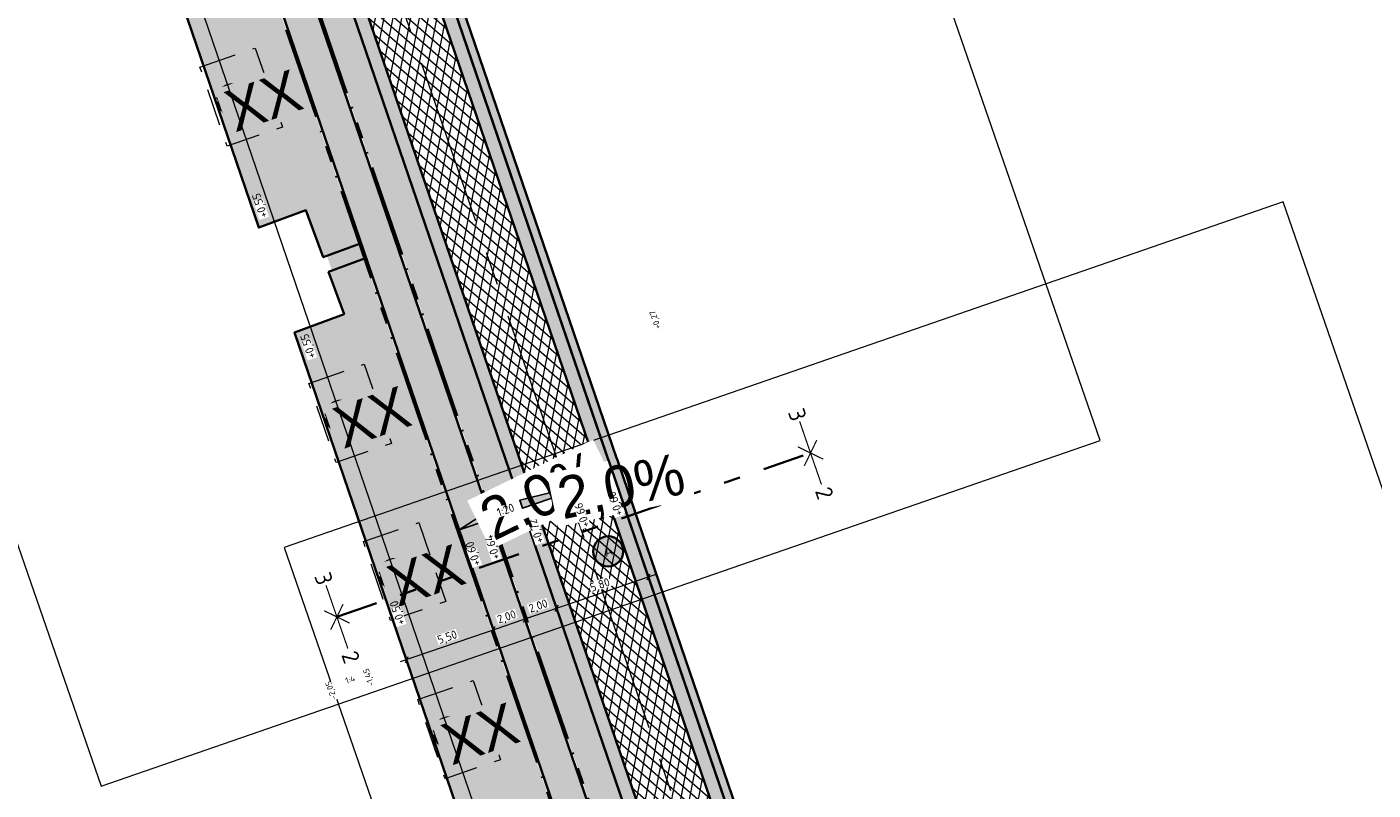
# Model space of a CAD drawing. Header units: metres. Extents: x 264779 to 275389, y 575281 to 580396.
# Tile 89 of 174: x 265526 to 265607, y 576864 to 576909. Entities that reach past the tile are written whole.
import ezdxf
from ezdxf.enums import TextEntityAlignment as Align

# ---------------------------------------------------------------- set-up
doc = ezdxf.new("R2018")
doc.units = ezdxf.units.M
for name, pattern in [('AL-TEKENBLADGRENS', [11.5, 2.5, -1.5, 1, -1.5, 1, -1.5, 2.5]), ('AM-AS', [16, 10, -2, 2, -2]), ('B-WE-VH-KANTOPSLUITING_OPSLUITBAND_[AFMETINGEN1]-G', [10, 5.5, -0.875, 0, -0.875, 1, -0.875, 0, -0.875]), ('HIDDEN', [9.525, 6.35, -3.175])]:
    doc.linetypes.add(name, pattern=pattern)
for name, color, linetype, lineweight, true_color in [('B-WE-KL-TRACE-A', 9, 'Continuous', 13, 0x808080), ('N-GV-GR-BOOM-S', 7, 'Continuous', 35, 0x00a500), ('N-GV-GR-GRAS_BERMKRUIDENMENGSEL-A', 7, 'Continuous', 18, 0x00a500), ('N-OI-RI-BELUCHTINGSDRAINAGE_PVC_160-G', 3, 'B-WE-RI-DRAINAGE_PVC_160-G', 35, 0x00ff00), ('N-WE-VH-VERHARDING_STRAATBAKSTEEN_WAALFORMAAT_HALF_PAARS-BRUIN-A', 7, 'Continuous', 18, 0x66332b)]:
    doc.layers.add(name, color=color, linetype=linetype, lineweight=lineweight, true_color=true_color)
for name, color, linetype, lineweight in [('B-XX-AL-HOOGTELABEL-T18', 252, 'Continuous', 18), ('B-XX-AL-HOOGTELABEL-T25', 252, 'Continuous', 9), ('N-WA-RI-DETAIL1-G', 1, 'HIDDEN', 18), ('N-WE-AM-AS-G', 10, 'AM-AS', 18), ('N-WE-GW-BERM-G', 90, 'Continuous', 35), ('N-WE-GW-TALUD_KRUIN-G', 3, 'Continuous', 35), ('N-WE-VH-KANTOPSLUITING_OPSLUITBAND_100x200-G', 60, 'B-WE-VH-KANTOPSLUITING_OPSLUITBAND_[AFMETINGEN1]-G', 35), ('N-WE-VH-VERHARDING_ASFALT-A', 40, 'Continuous', 18), ('N-WE-VH-VERHARDING_ASFALT-G', 40, 'Continuous', 35), ('N-WE-VH-VERHARDING_ASFALT_SLIJTLAAG-A', 40, 'Continuous', 18), ('N-WE-VH-VERHARDING_STRAATBAKSTEEN_WAALFORMAAT_HALF-G', 40, 'Continuous', 35), ('N-XX-AL-HOOGTELABEL-T25-M', 7, 'Continuous', 25), ('N-XX-AL-VERWIJZING-S', 7, 'Continuous', 25), ('X-XX-AL-AANPIJLING-T25', 7, 'Continuous', 25), ('X-XX-AL-SITUATIEGRENS-G', 7, 'AL-TEKENBLADGRENS', 35), ('X-XX-AL-SITUATIEGRENS_BLAD_1-S', 7, 'Continuous', 35), ('X-XX-AL-SITUATIEGRENS_BLAD_2-S', 7, 'Continuous', 35), ('X-XX-AL-VERKANTING_ÉÉN_OOR-S', 7, 'Continuous', 25)]:
    doc.layers.add(name, color=color, linetype=linetype, lineweight=lineweight)
doc.layers.add('X-XX-AL-HULPLAAG-G', color=6, linetype='Continuous', lineweight=18, plot=False)
doc.styles.add('NLCS-ISO', font='NLCS-ISO.ttf')
doc.styles.add('NLCS-ISO-ANNOTATIVE-T25', font='NLCS-ISO.ttf', dxfattribs={"height": 2.5})
doc.styles.add('NLCS-ISO-ANNOTATIVE-T50', font='NLCS-ISO.ttf', dxfattribs={"height": 5})
doc.styles.add('NLCS-ISO-M1000-T25', font='NLCS-ISO.ttf', dxfattribs={"height": 2.5})
doc.styles.get("Standard").update_dxf_attribs({"font": 'arial.ttf'})
doc.linetypes.add('B-WE-RI-DRAINAGE_PVC_160-G', pattern='A,10.25,-3,[160,NLCS.shx,S=0.25,R=0,X=0,Y=0],-3.5,["o",Standard,S=1,R=0,X=-0.35,Y=-0.35],-3.25', length=20)
doc.dimstyles.new('NLCS-ANNOTATIVE-T25-SCHRAP', dxfattribs={"dimtxt": 2.5, "dimasz": 1.4, "dimexe": 2, "dimexo": 2, "dimgap": 0.7, "dimtad": 1, "dimzin": 0, "dimtxsty": 'NLCS-ISO-ANNOTATIVE-T25', "dimblk": 'OBLIQUE', "dimcen": 2.5, "dimdle": 2, "dimclrd": 256, "dimclre": 256, "dimclrt": 256, "dimadec": 1, "dimazin": 0, "dimtfac": 1, "dimtofl": 0, "dimtmove": 1, "dimatfit": 0, "dimldrblk": 'OBLIQUE', "dimfxl": 2, "dimfxlon": 1, "dimtfillclr": 256, "dimtolj": 1, "dimtzin": 0, "dimlwd": 18, "dimlwe": 18, "dimarcsym": 0})
pattern_1 = [(109.0885258, (229379.4453, 679350.7839), (-1.011904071, 0.491604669), [0.2109375, -1.380052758]), (64.0885258, (229379.4453, 679350.7839), (-1.011904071, 0.491604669), [0.2109375, -0.9140625]), (154.0885258, (229379.4453, 679350.7839), (-0.491604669, -1.011904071), [0.2109375, -0.9140625])]
pattern_2 = [(63.89148067, (53431.0888, 115509.4455), (-1.01020742, 0.4950817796), []), (63.89148067, (53431.1034, 115509.4029), (-0.50510371, 0.2475408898), [-0.16875, 0.225, -0.16875]), (63.89148067, (53431.118, 115509.3603), (-1.01020742, 0.4950817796), []), (153.89148067, (53431.0888, 115509.4455), (-0.4950817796, -1.01020742), []), (153.89148067, (53431.1034, 115509.4029), (-0.2475408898, -0.50510371), [-0.16875, 0.225, -0.16875]), (153.89148067, (53431.118, 115509.3603), (-0.4950817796, -1.01020742), [])]

# ---------------------------------------------------------------- blocks, each defined once
blk = doc.blocks.new('SAL-TEKENBLADGRENS-SO')
at = {"linetype": 'Continuous'}
blk.add_line((0, 0), (0, 0), dxfattribs=at)
blk.add_line((0, 0), (0, 0), dxfattribs=at)
blk.add_line((0, 0), (0, 0), dxfattribs=at)
at = {"linetype": 'Continuous', "const_width": 0.35, "flags": 128}
for points in [[(3, -3), (0, 0), (-3, -3)], [(0, 0), (-0.01, -10)]]:
    blk.add_lwpolyline(points, dxfattribs=at)
blk = doc.blocks.new('_Oblique')
at = {"color": 0, "linetype": 'ByBlock', "lineweight": -2}
blk.add_line((-0.5, -0.5), (0.5, 0.5), dxfattribs=at)
blk = doc.blocks.new('*D287')
at = {"layer": 'Defpoints', "color": 0, "transparency": 16777216}
for p in [(265556.908, 576878.304), (265555.024, 576877.631)]:
    blk.add_point(p, dxfattribs=at)
at = {"layer": 'X-XX-AL-AANPIJLING-T25', "lineweight": 18, "transparency": 16777216}
for p, q in [((265558.019, 576875.058), (265558.278, 576874.301)), ((265558.527, 576874.809), (265555.877, 576873.902)), ((265556.126, 576874.41), (265556.385, 576873.653))]:
    blk.add_line(p, q, dxfattribs=at)
at = {"layer": 'X-XX-AL-AANPIJLING-T25', "lineweight": 18, "transparency": 16777216, "xscale": 0.28, "yscale": 0.28, "zscale": 0.28}
for p, rotation in [((265558.148, 576874.679), 18.89148066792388), ((265556.256, 576874.032), 198.8914806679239)]:
    blk.add_blockref('_Oblique', p, dxfattribs=dict(at, rotation=rotation))
at = {"layer": 'X-XX-AL-AANPIJLING-T25', "transparency": 16777216, "insert": (265557.059, 576874.772), "char_height": 0.5, "attachment_point": 5, "rotation": 18.89148, "style": 'NLCS-ISO-ANNOTATIVE-T25', "bg_fill": 3, "box_fill_scale": 1.1, "bg_fill_color": 256, "bg_fill_true_color": 13158600, "bg_fill_transparency": 0}
blk.add_mtext('\\A1;2,00', dxfattribs=at)
at = {"layer": 'Defpoints', "color": 0, "transparency": 16777216}
blk.add_point((265556.256, 576874.032), dxfattribs=at)
blk = doc.blocks.new('*D288')
at = {"layer": 'Defpoints', "color": 0, "transparency": 16777216}
for p in [(265555.024, 576877.631), (265553.134, 576876.977)]:
    blk.add_point(p, dxfattribs=at)
at = {"layer": 'X-XX-AL-AANPIJLING-T25', "lineweight": 18, "transparency": 16777216}
for p, q in [((265556.634, 576874.161), (265553.985, 576873.255)), ((265556.126, 576874.41), (265556.385, 576873.653)), ((265554.234, 576873.763), (265554.493, 576873.006))]:
    blk.add_line(p, q, dxfattribs=at)
at = {"layer": 'X-XX-AL-AANPIJLING-T25', "lineweight": 18, "transparency": 16777216, "xscale": 0.28, "yscale": 0.28, "zscale": 0.28}
for p, rotation in [((265556.256, 576874.032), 18.89148066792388), ((265554.364, 576873.384), 198.8914806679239)]:
    blk.add_blockref('_Oblique', p, dxfattribs=dict(at, rotation=rotation))
at = {"layer": 'X-XX-AL-AANPIJLING-T25', "transparency": 16777216, "insert": (265555.167, 576874.124), "char_height": 0.5, "attachment_point": 5, "rotation": 18.89148, "style": 'NLCS-ISO-ANNOTATIVE-T25', "bg_fill": 3, "box_fill_scale": 1.1, "bg_fill_color": 256, "bg_fill_true_color": 13158600, "bg_fill_transparency": 0}
blk.add_mtext('\\A1;2,00', dxfattribs=at)
at = {"layer": 'Defpoints', "color": 0, "transparency": 16777216}
blk.add_point((265554.364, 576873.384), dxfattribs=at)
blk = doc.blocks.new('*D297')
at = {"layer": 'Defpoints', "color": 0, "transparency": 16777216}
for p in [(265562.395, 576880.182), (265556.908, 576878.304), (265558.148, 576874.679)]:
    blk.add_point(p, dxfattribs=at)
at = {"layer": 'X-XX-AL-AANPIJLING-T25', "lineweight": 18, "transparency": 16777216}
for p, q in [((265564.014, 576876.687), (265557.77, 576874.55)), ((265563.506, 576876.936), (265563.765, 576876.179)), ((265558.019, 576875.058), (265558.278, 576874.301))]:
    blk.add_line(p, q, dxfattribs=at)
at = {"layer": 'X-XX-AL-AANPIJLING-T25', "lineweight": 18, "transparency": 16777216, "xscale": 0.28, "yscale": 0.28, "zscale": 0.28}
for p, rotation in [((265563.636, 576876.557), 18.89148066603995), ((265558.148, 576874.679), 198.8914806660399)]:
    blk.add_blockref('_Oblique', p, dxfattribs=dict(at, rotation=rotation))
at = {"layer": 'X-XX-AL-AANPIJLING-T25', "transparency": 16777216, "insert": (265560.749, 576876.035), "char_height": 0.5, "attachment_point": 5, "rotation": 18.89148, "style": 'NLCS-ISO-ANNOTATIVE-T25', "bg_fill": 3, "box_fill_scale": 1.1, "bg_fill_color": 256, "bg_fill_true_color": 13158600, "bg_fill_transparency": 0}
blk.add_mtext('\\A1;5,80', dxfattribs=at)
blk = doc.blocks.new('*D307')
at = {"layer": 'Defpoints', "color": 0, "transparency": 16777216}
for p in [(265554.364, 576873.384), (265549.166, 576871.602), (265549.166, 576871.602)]:
    blk.add_point(p, dxfattribs=at)
at = {"layer": 'X-XX-AL-AANPIJLING-T25', "lineweight": 18, "transparency": 16777216}
for p, q in [((265554.742, 576873.514), (265548.787, 576871.472)), ((265554.364, 576873.384), (265554.493, 576873.006)), ((265549.166, 576871.602), (265549.295, 576871.224))]:
    blk.add_line(p, q, dxfattribs=at)
at = {"layer": 'X-XX-AL-AANPIJLING-T25', "lineweight": 18, "transparency": 16777216, "xscale": 0.28, "yscale": 0.28, "zscale": 0.28}
for p, rotation in [((265554.364, 576873.384), 18.92716088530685), ((265549.166, 576871.602), 198.9271608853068)]:
    blk.add_blockref('_Oblique', p, dxfattribs=dict(at, rotation=rotation))
at = {"layer": 'X-XX-AL-AANPIJLING-T25', "transparency": 16777216, "insert": (265551.622, 576872.909), "char_height": 0.5, "attachment_point": 5, "rotation": 18.92716, "style": 'NLCS-ISO-ANNOTATIVE-T25', "bg_fill": 3, "box_fill_scale": 1.1, "bg_fill_color": 256, "bg_fill_true_color": 13158600, "bg_fill_transparency": 0}
blk.add_mtext('\\A1;5,50', dxfattribs=at)
blk = doc.blocks.new('*U243')
h = blk.add_hatch(color=256)
h.dxf.hatch_style = 1
h.paths.add_polyline_path([(27.46, 9.33), (0, 0), (-0.8, 2.37)])
at = {"flags": 128}
blk.add_lwpolyline([(27.46, 9.33), (0, 0), (-0.8, 2.37), (27.46, 9.33)], dxfattribs=at)
at = {"lineweight": 30, "flags": 10}
blk.add_attdef('HELLING', text='', height=2.5, rotation=11.764, dxfattribs=at).set_placement((9.55, 8.84), align=Align.TOP_LEFT)
blk = doc.blocks.new('*U244')
h = blk.add_hatch(color=256)
h.dxf.hatch_style = 1
h.paths.add_polyline_path([(-9.47, -3.22), (0, 0), (-0.8, 2.37)])
at = {"flags": 128}
blk.add_lwpolyline([(-9.47, -3.22), (0, 0), (-0.8, 2.37), (-9.47, -3.22)], dxfattribs=at)
at = {"lineweight": 30, "flags": 35}
blk.add_attdef('HELLING', text='', height=2.5, rotation=25.764, dxfattribs=at).set_placement((-4.54, 4.61), align=Align.TOP_RIGHT)
blk = doc.blocks.new('BOOM')
blk.add_lwpolyline([(0.4, 4.34), (0.41, 4.35), (0.41, 4.36), (0.42, 4.37), (0.43, 4.38), (0.44, 4.38), (0.44, 4.39), (0.45, 4.4), (0.46, 4.41), (0.46, 4.42), (0.47, 4.43), (0.47, 4.44), (0.48, 4.46), (0.48, 4.48), (0.47, 4.5), (0.47, 4.53), (0.44, 4.64, -0.52938), (0.49, 4.7, -0.087139), (2.05, 4.26, -0.372341), (2.11, 4.12), (2.17, 3.8), (2.01, 3.64), (1.84, 3.67), (1.63, 3.52), (1.71, 3.32), (1.92, 3.25), (2.5, 3.38), (2.64, 3.31), (2.63, 3.18), (2.5, 3.1), (2.38, 2.71), (2.53, 2.46), (2.92, 3.09, -0.504641), (3.14, 2.89, 0.331948), (3.27, 2.69, 0.282008), (3.68, 2.77), (3.65, 2.75, -0.512156), (3.84, 2.75, -0.16076), (4.7, -0.05), (4.59, -0.16), (4.59, -0.27), (4.48, -0.29), (4.5, -0.4), (4.33, -0.35), (4.28, -0.48), (4.48, -0.61), (4.55, -0.66), (4.66, -0.55, -0.106371), (4, -2.41), (3.42, -2.03), (3.31, -2.1), (3.24, -1.79), (3.03, -1.54), (2.79, -1.55), (2.79, -1.83), (2.61, -2.47), (2.64, -2.59), (2.77, -2.61), (3.62, -2.93, -0.236298), (-0.21, -4.62, 0.159625), (-0.32, -4.4, 0.350802), (-0.29, -4.17, -0.504641), (-0.55, -4.05), (-0.49, -3.84), (-0.6, -3.65), (-0.74, -3.67), (-0.76, -3.82), (-0.87, -3.88), (-1, -3.79), (-1.11, -3.2), (-1.19, -3.12), (-1.4, -3.13), (-1.46, -3.38), (-1.55, -3.41), (-1.63, -3.62), (-1.85, -3.5, 0.733583), (-1.77, -3.66, -0.861625), (-1.72, -3.81, 0.279978), (-1.88, -4.05), (-1.88, -4.06, -0.827056), (-2.04, -4.23, -0.116774), (-3.83, -2.36), (-3.79, -2.35), (-3.76, -2.34), (-3.74, -2.33), (-3.72, -2.32), (-3.71, -2.31), (-3.7, -2.3), (-3.69, -2.29), (-3.47, -2.01), (-3.47, -2), (-3.47, -1.99), (-3.46, -1.99), (-3.46, -1.98), (-3.46, -1.97), (-3.45, -1.96), (-3.45, -1.95), (-3.44, -1.94), (-3.44, -1.92), (-3.43, -1.91), (-3.42, -1.9), (-3.42, -1.88), (-3.41, -1.87), (-3.4, -1.85), (-3.39, -1.84), (-3.39, -1.82), (-3.38, -1.81), (-3.38, -1.79), (-3.38, -1.78), (-3.38, -1.77), (-3.38, -1.76), (-3.38, -1.75), (-3.38, -1.74), (-3.39, -1.73), (-3.4, -1.73), (-3.4, -1.72), (-3.41, -1.72), (-3.42, -1.72), (-3.43, -1.72), (-3.44, -1.72), (-3.45, -1.72), (-3.46, -1.71), (-3.47, -1.71), (-3.48, -1.71), (-3.49, -1.7), (-3.5, -1.69), (-3.52, -1.68), (-3.53, -1.67), (-3.54, -1.67), (-3.55, -1.66), (-3.56, -1.65), (-3.58, -1.64), (-3.59, -1.62), (-3.6, -1.61), (-3.83, -1.87), (-3.84, -1.86), (-3.85, -1.84), (-3.86, -1.83), (-3.87, -1.81), (-3.88, -1.8), (-3.89, -1.79), (-3.91, -1.78), (-3.94, -1.77), (-3.98, -1.78), (-4.04, -1.79), (-4.11, -1.81, -0.040997), (-4.42, -0.95), (-4.26, -0.97), (-4.11, -1.07), (-4.04, -1), (-3.95, -0.85), (-4.03, -0.72), (-3.99, -0.52), (-4.17, -0.51), (-4.29, -0.39), (-4.51, -0.53, -0.05814), (-4.6, 0.76), (-4.47, 0.74), (-3.96, 0.34), (-3.74, 0.41), (-2.88, 0.64), (-2.81, 0.92), (-3.14, 1.05), (-3.19, 1.16), (-3.8, 1.46), (-3.81, 1.63), (-4.02, 1.8), (-4.1, 1.97), (-3.96, 2.19), (-3.65, 2.24), (-3.36, 2.43), (-3.36, 2.62), (-3.54, 2.83), (-3.49, 2.92), (-3.56, 3.05, -0.13428), (-1.53, 4.46, -0.541727), (-1.47, 4.41), (-1.48, 4.28), (-1.48, 4.21), (-1.47, 4.16), (-1.46, 4.12), (-1.44, 4.09), (-1.42, 4.07), (-1.39, 4.05), (-1.37, 4.03), (-1.35, 4.02), (-1.33, 4), (-1.32, 3.99), (-1.3, 3.97), (-1.29, 3.96), (-1.27, 3.95), (-1.26, 3.94), (-1.24, 3.94), (-1.23, 3.94), (-1.21, 3.94), (-1.19, 3.95), (-1.17, 3.96), (-1.15, 3.97), (-1.14, 3.98), (-1.12, 3.99), (-1.1, 4), (-1.08, 4), (-1.06, 4.01), (-1.04, 4.01), (-1.02, 4.01), (-1, 4.02), (-0.98, 4.02), (-0.97, 4.02), (-0.95, 4.03), (-0.94, 4.04), (-0.92, 4.05), (-0.91, 4.06), (-0.9, 4.08), (-0.89, 3.99), (-0.87, 3.96), (-0.77, 3.8), (-0.56, 3.68), (-0.85, 4.16), (-0.85, 4.17), (-0.85, 4.18), (-0.84, 4.2), (-0.84, 4.21), (-0.85, 4.23), (-0.85, 4.24), (-0.86, 4.25), (-0.88, 4.27), (-0.9, 4.28), (-0.92, 4.3), (-0.94, 4.32), (-0.97, 4.35), (-1, 4.38), (-1.03, 4.42), (-1.11, 4.52, -0.543104), (-1.08, 4.59, -0.046766), (-0.22, 4.72, -0.385168), (-0.17, 4.68), (-0.14, 4.5), (-0.13, 4.45), (-0.11, 4.41), (-0.1, 4.38), (-0.08, 4.37), (-0.06, 4.36), (-0.04, 4.36), (-0.03, 4.36), (-0.01, 4.36), (0.01, 4.35), (0.02, 4.35), (0.04, 4.34), (0.06, 4.34), (0.07, 4.33), (0.09, 4.32), (0.1, 4.32), (0.11, 4.31), (0.13, 4.3), (0.14, 4.3), (0.15, 4.29), (0.17, 4.28), (0.18, 4.28), (0.19, 4.27), (0.19, 4.26), (0.2, 4.25), (0.21, 4.24), (0.21, 4.23), (0.22, 4.23), (0.22, 4.22), (0.23, 4.21), (0.23, 4.21), (0.24, 4.2), (0.25, 4.2), (0.26, 4.2), (0.27, 4.21), (0.28, 4.21), (0.29, 4.22), (0.3, 4.22), (0.31, 4.23), (0.32, 4.24), (0.33, 4.26), (0.34, 4.27), (0.35, 4.28), (0.36, 4.3), (0.37, 4.31), (0.38, 4.32), (0.39, 4.33)], format="xyb", close=True)
blk.add_circle((0, 0), 0.138)
at = {"lineweight": 30, "flags": 104}
blk.add_attdef('01', text='', height=1.8, dxfattribs=at).set_placement((-2.45, 3.09), align=Align.TOP_LEFT)
blk = doc.blocks.new('SAL-VERWIJZING_VERHARDINGAANDUIDING-SO')
at = {"true_color": 0xffffff}
h = blk.add_hatch(color=7, dxfattribs=at)
edge = h.paths.add_edge_path()
edge.add_arc((0, 0), 4, 0, 360)
at = {"linetype": 'Continuous', "lineweight": 35}
blk.add_circle((0, 0), 4, dxfattribs=at)
at = {"color": 250, "lineweight": 25, "style": 'NLCS-ISO'}
blk.add_attdef('NR', text='', height=2.5, dxfattribs=at).set_placement((0, 0), align=Align.MIDDLE_CENTER)

msp = doc.modelspace()

# ---------------------------------------------------------------- hatches: boundary and pattern name
at = {"layer": 'B-WE-KL-TRACE-A'}
h = msp.add_hatch(dxfattribs=at)
h.set_pattern_fill('DOTS', color=256, scale=0.5)
h.set_pattern_definition([(0, (265713.50372, 576754.34745), (0.079375, 0.15875), [0, -0.15875])])
h.paths.add_polyline_path([(265257.497, 576901.576), (265280.092, 576836.285), (265298.31, 576783.268), (265291.791, 576781.392), (265239.384, 576934.357), (265222.655, 576983.209), (265230.7, 576979.939), (265245.297, 576937.421), (265245.427, 576937.04)])
h.paths.add_polyline_path([(265223.141, 576984.793), (265219.917, 576993.606), (265211.971, 577028.584), (265210.547, 577042.097), (265222.786, 577002.989), (265229.989, 576982.009)])
h.paths.add_polyline_path([(265207.488, 577055.376), (265208.876, 577042.208), (265202.774, 577069.069)])
h.paths.add_polyline_path([(265194.59, 577097.909), (265209.11, 577055.736), (265209.669, 577050.426), (265224.354, 577003.504), (265246.856, 576937.963), (265259.058, 576902.111), (265281.655, 576836.813), (265331.28, 576692.401), (265402.247, 576711.023), (265417.831, 576715.057), (265434.246, 576719.393), (265450.777, 576723.65), (265466.98, 576727.876), (265483.558, 576732.243), (265517.748, 576741.103), (265533.987, 576745.376), (265551.26, 576749.845), (265566.674, 576753.911), (265582.241, 576757.871), (265589.311, 576759.685), (265591.043, 576760.329), (265486.412, 577064.17), (265488.303, 577064.821), (265593.602, 576759.04), (265591.727, 576758.343), (265591.58, 576758.769), (265589.803, 576758.108), (265582.65, 576756.272), (265567.088, 576752.314), (265551.677, 576748.248), (265534.403, 576743.779), (265518.165, 576739.506), (265483.975, 576730.646), (265467.398, 576726.28), (265451.191, 576722.053), (265434.662, 576717.796), (265418.248, 576713.46), (265402.664, 576709.426), (265330.216, 576690.416), (265298.846, 576781.706), (265290.739, 576779.372), (265237.824, 576933.823), (265212.508, 577007.744), (265210.34, 577028.314), (265197.8, 577083.516), (265193.03, 577097.371)])

# ---------------------------------------------------------------- linework, layer by layer
at = {"layer": 'N-OI-RI-BELUCHTINGSDRAINAGE_PVC_160-G'}
for centre in [(265538.762, 576905.061), (265545.238, 576886.139), (265548.475, 576876.677), (265551.713, 576867.216)]:
    msp.add_circle(centre, 0.823, dxfattribs=at)
at = {"layer": 'N-WA-RI-DETAIL1-G', "ltscale": 0.35, "flags": 128}
for points in [[(265536.821, 576907.038), (265540.13, 576908.177), (265541.758, 576903.45), (265538.449, 576902.31)], [(265543.333, 576888.127), (265546.642, 576889.267), (265548.27, 576884.539), (265544.961, 576883.4)], [(265549.845, 576869.217), (265553.154, 576870.357), (265554.782, 576865.629), (265551.472, 576864.49)]]:
    msp.add_lwpolyline(points, close=True, dxfattribs=at)
at = {"layer": 'N-WE-GW-TALUD_KRUIN-G', "ltscale": 0.99999, "flags": 128}
msp.add_lwpolyline([(265546.356, 576896.476), (265544.192, 576895.666), (265543.159, 576898.476), (265540.334, 576897.439), (265501.088, 577012.255), (265499.544, 577012.439), (265497.88, 577017.13), (265496.419, 577021.386), (265499.682, 577022.506), (265499.122, 577024.136), (265499.053, 577024.486)], dxfattribs=at)
at = {"layer": 'X-XX-AL-HULPLAAG-G'}
for points in [[(265561.247, 576969.677), (265501.522, 576949.009), (265530.922, 576864.052), (265590.646, 576884.72)], [(265601.584, 576898.981), (265541.859, 576878.313), (265572.436, 576789.954), (265512.05, 576769.057), (265533.765, 576706.308), (265653.876, 576747.873)]]:
    msp.add_lwpolyline(points, close=True, dxfattribs=at)

# ---------------------------------------------------------------- block references
at = {"layer": 'N-GV-GR-BOOM-S'}
ref = msp.add_blockref('BOOM', (265538.762, 576905.061), dxfattribs=dict(at, xscale=0.2, yscale=0.2, zscale=0.2, rotation=19.0885257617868))
lines = msp.add_mtext('XX', dxfattribs={"layer": '0', "insert": (265538.097, 576905.486), "char_height": 2.5, "attachment_point": 1, "rotation": 19.08853, "bg_fill": 3, "box_fill_scale": 1.125, "bg_fill_color": 256, "bg_fill_transparency": 0})
ref.add_attrib('01', '', (265538.097, 576905.486)).embed_mtext(lines)
ref = msp.add_blockref('BOOM', (265545.238, 576886.139), dxfattribs=dict(at, xscale=0.2, yscale=0.2, zscale=0.2, rotation=19.0885257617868))
lines = msp.add_mtext('XX', dxfattribs={"layer": '0', "insert": (265544.573, 576886.563), "char_height": 2.5, "attachment_point": 1, "rotation": 19.08853, "bg_fill": 3, "box_fill_scale": 1.125, "bg_fill_color": 256, "bg_fill_transparency": 0})
ref.add_attrib('01', '', (265544.573, 576886.563)).embed_mtext(lines)
ref = msp.add_blockref('BOOM', (265548.475, 576876.677), dxfattribs=dict(at, xscale=0.2, yscale=0.2, zscale=0.2, rotation=19.0885257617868))
lines = msp.add_mtext('XX', dxfattribs={"layer": '0', "insert": (265547.81, 576877.102), "char_height": 2.5, "attachment_point": 1, "rotation": 19.08853, "bg_fill": 3, "box_fill_scale": 1.125, "bg_fill_color": 256, "bg_fill_transparency": 0})
ref.add_attrib('01', '', (265547.81, 576877.102)).embed_mtext(lines)
ref = msp.add_blockref('BOOM', (265551.713, 576867.216), dxfattribs=dict(at, xscale=0.2, yscale=0.2, zscale=0.2, rotation=19.0885257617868))
lines = msp.add_mtext('XX', dxfattribs={"layer": '0', "insert": (265551.048, 576867.641), "char_height": 2.5, "attachment_point": 1, "rotation": 19.08853, "bg_fill": 3, "box_fill_scale": 1.125, "bg_fill_color": 256, "bg_fill_transparency": 0})
ref.add_attrib('01', '', (265551.048, 576867.641)).embed_mtext(lines)
at = {"layer": 'X-XX-AL-SITUATIEGRENS_BLAD_2-S', "xscale": -0.2, "yscale": 0.2, "zscale": 0.2, "rotation": 19.08852625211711}
for p in [(265573.324, 576883.964), (265545.007, 576874.164)]:
    msp.add_blockref('SAL-TEKENBLADGRENS-SO', p, dxfattribs=at)

# ---------------------------------------------------------------- next in the draw order: texts
at = {"layer": 'X-XX-AL-SITUATIEGRENS_BLAD_1-S', "char_height": 1, "width": 0.41, "attachment_point": 4, "rotation": 289.12488, "style": 'NLCS-ISO-ANNOTATIVE-T50', "bg_fill": 3, "box_fill_scale": 1.125, "bg_fill_color": 256, "bg_fill_transparency": 0}
for insert in [(265572.429, 576886.573), (265544.112, 576876.773)]:
    msp.add_mtext('3', dxfattribs=dict(at, insert=insert))
at = {"layer": 'X-XX-AL-SITUATIEGRENS_BLAD_2-S', "insert": (265545.733, 576872.069), "char_height": 1, "width": 0.61, "attachment_point": 4, "rotation": 289.05218, "style": 'NLCS-ISO-ANNOTATIVE-T50', "bg_fill": 3, "box_fill_scale": 1.125, "bg_fill_color": 256, "bg_fill_transparency": 0}
msp.add_mtext('2', dxfattribs=at)

# ---------------------------------------------------------------- next in the draw order: linework, layer by layer
at = {"layer": 'X-XX-AL-SITUATIEGRENS-G'}
msp.add_line((265545.007, 576874.164), (265573.324, 576883.964), dxfattribs=at)

# ---------------------------------------------------------------- next in the draw order: block references
at = {"layer": 'X-XX-AL-SITUATIEGRENS_BLAD_1-S', "xscale": 0.2, "yscale": 0.2, "zscale": 0.2, "rotation": 199.0885262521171}
for p in [(265573.324, 576883.964), (265545.007, 576874.164)]:
    msp.add_blockref('SAL-TEKENBLADGRENS-SO', p, dxfattribs=at)

# ---------------------------------------------------------------- next in the draw order: texts
at = {"layer": 'X-XX-AL-SITUATIEGRENS_BLAD_2-S', "insert": (265574.05, 576881.868), "char_height": 1, "width": 0.61, "attachment_point": 4, "rotation": 289.05218, "style": 'NLCS-ISO-ANNOTATIVE-T50', "bg_fill": 3, "box_fill_scale": 1.125, "bg_fill_color": 256, "bg_fill_transparency": 0}
msp.add_mtext('2', dxfattribs=at)

# ---------------------------------------------------------------- next in the draw order: hatches: boundary and pattern name
at = {"layer": 'N-GV-GR-GRAS_BERMKRUIDENMENGSEL-A'}
h = msp.add_hatch(dxfattribs=at)
h.set_pattern_fill('AGR-KRUIDEN', color=256, scale=0.5625, pattern_type=2)
h.set_pattern_definition(pattern_1)
edge = h.paths.add_edge_path()
edge.add_line((265544.192, 576895.666), (265546.356, 576896.476))
edge.add_line((265546.356, 576896.476), (265508.74, 577006.395))
edge.add_line((265508.74, 577006.395), (265502.494, 577024.584))
edge.add_line((265502.494, 577024.584), (265501.502, 577024.714))
edge.add_arc((265500.991, 577016.9), 7.83, 86.25519, 97.00405)
edge.add_line((265500.036, 577024.672), (265499.053, 577024.486))
edge.add_line((265499.053, 577024.486), (265499.122, 577024.136))
edge.add_line((265499.122, 577024.136), (265499.682, 577022.506))
edge.add_line((265499.682, 577022.506), (265496.419, 577021.386))
edge.add_line((265496.419, 577021.386), (265497.88, 577017.13))
edge.add_line((265497.88, 577017.13), (265499.544, 577012.439))
edge.add_line((265499.544, 577012.439), (265501.088, 577012.255))
edge.add_line((265501.088, 577012.255), (265540.334, 576897.439))
edge.add_line((265540.334, 576897.439), (265543.159, 576898.476))
edge.add_line((265543.159, 576898.476), (265544.192, 576895.666))
edge = h.paths.add_edge_path()
edge.add_line((265546.66, 576895.587), (265544.512, 576894.792))
edge.add_line((265544.512, 576894.792), (265545.439, 576892.27))
edge.add_line((265545.439, 576892.27), (265542.476, 576891.172))
edge.add_line((265542.476, 576891.172), (265587.997, 576757.999))
edge.add_line((265587.997, 576757.999), (265589.325, 576758.45))
edge.add_line((265589.325, 576758.45), (265589.374, 576758.308))
edge.add_arc((265586.801, 576765.883), 8, 288.75827, 298.84262)
edge.add_line((265590.66, 576758.875), (265589.455, 576762.422))
edge.add_line((265589.455, 576762.422), (265590.43, 576767.326))
edge.add_line((265590.43, 576767.326), (265573.686, 576816.611))
edge.add_line((265573.686, 576816.611), (265546.66, 576895.587))
h = msp.add_hatch(dxfattribs=at)
h.set_pattern_fill('AGR-KRUIDEN', color=256, scale=0.5625, pattern_type=2)
h.set_pattern_definition(pattern_1)
edge = h.paths.add_edge_path()
edge.add_line((265532.681, 576949.102), (265532.473, 576949.03))
edge.add_line((265532.473, 576949.03), (265528.235, 576961.411))
edge.add_line((265528.235, 576961.411), (265526.646, 576960.867))
edge.add_line((265526.646, 576960.867), (265575.768, 576817.321))
edge.add_line((265575.768, 576817.321), (265592.702, 576767.475))
edge.add_line((265592.702, 576767.475), (265591.728, 576762.571))
edge.add_line((265591.728, 576762.571), (265592.508, 576760.276))
edge.add_arc((265586.801, 576765.883), 8, 315.50764, 378.76396)
edge.add_line((265594.376, 576768.456), (265577.567, 576817.934))
edge.add_line((265577.567, 576817.934), (265532.681, 576949.102))
at = {"layer": 'N-WE-VH-VERHARDING_ASFALT-A'}
h = msp.add_hatch(dxfattribs=at)
h.set_pattern_fill('AVH-ASFALT', color=256, scale=2.5875, angle=359.80295, style=0, pattern_type=2)
h.set_pattern_definition([(78.89148067, (53431.1034, 115509.4029), (-0.50780413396, 0.0997056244), []), (138.89148067, (53431.1034, 115509.4029), (-0.3402496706, -0.38991846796), [])])
h.paths.add_polyline_path([(265537.087, 576951.666), (265533.113, 576950.306), (265578.324, 576818.193), (265595.133, 576768.714), (265599.11, 576770.065), (265582.299, 576819.548)])
at = {"layer": 'N-WE-VH-VERHARDING_ASFALT_SLIJTLAAG-A'}
h = msp.add_hatch(dxfattribs=at)
h.set_pattern_fill('AVH-OVERIG_01', color=256, scale=1.125, angle=359.80295, style=0, pattern_type=2)
h.set_pattern_definition(pattern_2)
h.paths.add_polyline_path([(265537.844, 576951.925), (265537.087, 576951.666), (265582.299, 576819.548), (265599.11, 576770.065), (265599.868, 576770.322), (265583.056, 576819.806)])
h = msp.add_hatch(dxfattribs=at)
h.set_pattern_fill('AVH-OVERIG_01', color=256, scale=1.125, angle=359.80295, style=0, pattern_type=2)
h.set_pattern_definition(pattern_2)
h.paths.add_polyline_path([(265533.113, 576950.306), (265532.356, 576950.047), (265577.567, 576817.934), (265594.376, 576768.456), (265595.133, 576768.714), (265578.324, 576818.193)])
at = {"layer": 'N-WE-VH-VERHARDING_STRAATBAKSTEEN_WAALFORMAAT_HALF_PAARS-BRUIN-A'}
h = msp.add_hatch(dxfattribs=at)
h.set_pattern_fill('AVH-SBS_WAALFORMAAT_HALFST', color=256, scale=28.125, angle=359.86487, style=0, pattern_type=2)
h.set_pattern_definition([(18.95339914, (53431.10338, 115509.40288), (-0.09134972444, 0.2660014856), []), (108.95339914, (53432.1674, 115509.7683), (-1.0640059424, -0.3653988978), [0.28125, -0.28125]), (108.95339914, (53431.544, 115509.8516), (-1.0640059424, -0.3653988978), [0.28125, -0.28125]), (18.95339914, (53431.5897, 115509.7186), (-0.1826994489, 0.5320029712), [0, -1.125, 0, 0, 0]), (18.95339914, (53432.03036, 115510.1673), (-0.1826994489, 0.5320029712), [0, -1.125, 0, 0, 0])])
edge = h.paths.add_edge_path()
edge.add_line((265573.781, 576816.644), (265590.533, 576767.333))
edge.add_line((265590.533, 576767.333), (265592.599, 576767.469))
edge.add_line((265592.599, 576767.469), (265575.674, 576817.289))
edge.add_line((265575.674, 576817.289), (265526.519, 576960.929))
edge.add_line((265526.519, 576960.929), (265525.817, 576962.981))
edge.add_line((265525.817, 576962.981), (265510.727, 577007.076))
edge.add_line((265510.727, 577007.076), (265505.058, 577023.583))
edge.add_arc((265500.992, 577016.951), 7.78, 58.49084, 78.01345)
edge.add_line((265502.607, 577024.561), (265508.835, 577006.427))
edge.add_line((265508.835, 577006.427), (265573.781, 576816.644))

# ---------------------------------------------------------------- next in the draw order: linework, layer by layer
at = {"layer": 'N-WE-AM-AS-G', "flags": 128}
msp.add_lwpolyline([(265487.798, 577088.927), (265515.362, 577008.665), (265580.312, 576818.87), (265621.801, 576696.744, 0.161993), (265640.874, 576671.586, -0.161362), (265659.907, 576646.545), (265678.877, 576591.153)], format="xyb", dxfattribs=at)
at = {"layer": 'N-WE-GW-TALUD_KRUIN-G', "ltscale": 0.99999, "flags": 128}
msp.add_lwpolyline([(265587.997, 576757.999), (265542.476, 576891.172), (265545.439, 576892.27), (265544.512, 576894.792), (265546.66, 576895.587)], dxfattribs=at)
at = {"layer": 'N-WE-VH-KANTOPSLUITING_OPSLUITBAND_100x200-G', "flags": 128}
msp.add_lwpolyline([(265592.428, 576760.511), (265591.728, 576762.571), (265592.702, 576767.475), (265575.768, 576817.321), (265526.646, 576960.867), (265528.235, 576961.411)], dxfattribs=at)
at = {"layer": 'N-WE-VH-VERHARDING_ASFALT-G', "flags": 128}
for points in [[(265537.087, 576951.666), (265533.113, 576950.306), (265578.324, 576818.193), (265595.133, 576768.714), (265599.11, 576770.065), (265582.299, 576819.548)], [(265537.844, 576951.925), (265537.087, 576951.666), (265582.299, 576819.548), (265599.11, 576770.065), (265599.868, 576770.322), (265583.056, 576819.806)], [(265533.113, 576950.306), (265532.356, 576950.047), (265577.567, 576817.934), (265594.376, 576768.456), (265595.133, 576768.714), (265578.324, 576818.193)]]:
    msp.add_lwpolyline(points, close=True, dxfattribs=at)
at = {"layer": 'N-WE-VH-VERHARDING_STRAATBAKSTEEN_WAALFORMAAT_HALF-G', "flags": 128}
for points in [[(265590.677, 576759.137), (265589.559, 576762.429), (265590.533, 576767.333), (265573.781, 576816.644), (265508.835, 577006.427), (265502.607, 577024.561)], [(265592.35, 576760.43), (265591.625, 576762.565), (265592.599, 576767.469), (265575.674, 576817.289), (265526.519, 576960.929), (265528.203, 576961.506)]]:
    msp.add_lwpolyline(points, dxfattribs=at)
at = {"layer": 'X-XX-AL-HULPLAAG-G', "flags": 128}
msp.add_lwpolyline([(265498.452, 577022.805), (265504.578, 577004.968), (265569.522, 576815.191), (265587.212, 576763.12)], dxfattribs=at)

# ---------------------------------------------------------------- next in the draw order: dimensions: what is measured, and where the dimension line sits
at = {"layer": 'X-XX-AL-AANPIJLING-T25'}
dim = msp.add_linear_dim(base=(265556.256, 576874.032), p1=(265556.908, 576878.304), p2=(265555.024, 576877.631), angle=18.89148, dimstyle='NLCS-ANNOTATIVE-T25-SCHRAP', override={"dimtfill": 1}, dxfattribs=at)
dim.commit()
dim.dimension.update_dxf_attribs({"geometry": '*D287', "text_midpoint": (265557.059, 576874.772)})

# ---------------------------------------------------------------- next in the draw order: dimensions: what is measured, and where the dimension line sits
dim = msp.add_linear_dim(base=(265554.364, 576873.384), p1=(265555.024, 576877.631), p2=(265553.134, 576876.977), angle=18.89148, dimstyle='NLCS-ANNOTATIVE-T25-SCHRAP', override={"dimtfill": 1}, dxfattribs=at)
dim.commit()
dim.dimension.update_dxf_attribs({"geometry": '*D288', "text_midpoint": (265555.167, 576874.124)})

# ---------------------------------------------------------------- next in the draw order: dimensions: what is measured, and where the dimension line sits
for p1, p2, distance, picture, middle in [((265562.395, 576880.182), (265556.908, 576878.304), 3.831, '*D297', (265560.749, 576876.035)), ((265554.3635, 576873.3843), (265549.1656, 576871.6019), 0, '*D307', (265551.6219, 576872.9093))]:
    dim = msp.add_aligned_dim(p1=p1, p2=p2, distance=distance, dimstyle='NLCS-ANNOTATIVE-T25-SCHRAP', override={"dimtfill": 1}, dxfattribs=at)
    dim.commit()
    dim.dimension.update_dxf_attribs({"geometry": picture, "text_midpoint": middle})

# ---------------------------------------------------------------- next in the draw order: linework, layer by layer
at = {"layer": 'N-WA-RI-DETAIL1-G', "ltscale": 0.35, "flags": 128}
msp.add_lwpolyline([(265546.589, 576878.672), (265549.898, 576879.812), (265551.526, 576875.084), (265548.217, 576873.945)], close=True, dxfattribs=at)
at = {"layer": 'N-WE-VH-KANTOPSLUITING_OPSLUITBAND_100x200-G', "flags": 128}
msp.add_lwpolyline([(265590.588, 576759.087), (265589.455, 576762.422), (265590.43, 576767.326), (265573.686, 576816.611), (265508.74, 577006.395), (265502.494, 577024.584)], dxfattribs=at)

# ---------------------------------------------------------------- next in the draw order: block references
at = {"layer": 'X-XX-AL-VERKANTING_ÉÉN_OOR-S'}
ref = msp.add_blockref('*U244', (265554.208, 576880.017), dxfattribs=dict(at, xscale=0.1999999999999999, yscale=0.1999999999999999, zscale=0.1999999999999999, rotation=0.1275231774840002))
lines = msp.add_mtext('2,0%', dxfattribs={"layer": '0', "insert": (265553.298, 576880.938), "char_height": 2.5, "attachment_point": 1, "rotation": 25.89148, "bg_fill": 3, "box_fill_scale": 1.15, "bg_fill_color": 256, "bg_fill_transparency": 0})
ref.add_attrib('HELLING', '', (265553.298, 576880.938)).embed_mtext(lines)
ref = msp.add_blockref('*U243', (265556.1, 576880.665), dxfattribs=dict(at, xscale=0.1999999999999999, yscale=0.1999999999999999, zscale=0.1999999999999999, rotation=0.1275231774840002))
lines = msp.add_mtext('2,0%', dxfattribs={"layer": '0', "insert": (265558.006, 576882.438), "char_height": 2.5, "attachment_point": 1, "rotation": 11.89148, "bg_fill": 3, "box_fill_scale": 1.15, "bg_fill_color": 256, "bg_fill_transparency": 0})
ref.add_attrib('HELLING', '', (265558.006, 576882.438)).embed_mtext(lines)

# ---------------------------------------------------------------- next in the draw order: texts
at = {"layer": 'B-XX-AL-HOOGTELABEL-T25', "insert": (265564.04, 576891.328), "char_height": 0.36, "width": 0.36, "attachment_point": 1, "rotation": 108.80086, "style": 'NLCS-ISO-ANNOTATIVE-T25', "bg_fill": 3, "box_fill_scale": 1.1, "bg_fill_color": 256, "bg_fill_transparency": 0}
msp.add_mtext('+0,27', dxfattribs=at)

# ---------------------------------------------------------------- next in the draw order: hatches: boundary and pattern name
at = {"layer": 'N-GV-GR-GRAS_BERMKRUIDENMENGSEL-A'}
h = msp.add_hatch(dxfattribs=at)
h.set_pattern_fill('AGR-KRUIDEN', color=256, scale=0.5625, pattern_type=2)
h.set_pattern_definition([(109.0885258, (229355.8199, 679342.6082), (-1.011904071, 0.491604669), [0.2109375, -1.380052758]), (64.0885258, (229355.8199, 679342.6082), (-1.011904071, 0.491604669), [0.2109375, -0.9140625]), (154.0885258, (229355.8199, 679342.6082), (-0.491604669, -1.011904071), [0.2109375, -0.9140625])])
h.paths.add_polyline_path([(265601.976, 576771.038), (265600.341, 576770.483), (265599.868, 576770.322), (265583.056, 576819.806), (265538.168, 576950.979), (265538.641, 576951.141), (265583.53, 576819.968), (265593.181, 576791.558), (265594.128, 576791.88), (265594.475, 576790.942), (265594.833, 576790.007), (265595.067, 576789.415), (265595.202, 576789.076), (265595.573, 576788.146), (265595.943, 576787.216), (265596.31, 576786.285), (265596.674, 576785.352), (265597.038, 576784.42), (265597.403, 576783.487), (265597.767, 576782.555), (265598.131, 576781.623), (265598.497, 576780.691), (265598.862, 576779.759), (265599.227, 576778.827), (265599.593, 576777.895), (265599.958, 576776.963), (265600.323, 576776.031), (265600.689, 576775.099), (265601.054, 576774.167), (265601.311, 576773.198), (265601.505, 576772.207), (265601.568, 576771.956), (265601.769, 576771.494)])

# ---------------------------------------------------------------- next in the draw order: linework, layer by layer
at = {"layer": 'N-WE-GW-BERM-G', "flags": 128}
for points in [[(265599.868, 576770.322), (265583.056, 576819.806), (265538.168, 576950.979)], [(265538.641, 576951.141), (265583.53, 576819.968), (265593.181, 576791.558)]]:
    msp.add_lwpolyline(points, dxfattribs=at)

# ---------------------------------------------------------------- next in the draw order: texts
at = {"layer": 'B-XX-AL-HOOGTELABEL-T18', "char_height": 0.36, "width": 1.04288, "attachment_point": 1, "rotation": 108.9534, "style": 'NLCS-ISO-M1000-T25', "bg_fill": 3, "box_fill_scale": 1.1, "bg_fill_color": 256, "bg_fill_transparency": 0}
for s, insert in [('-1,45', (265546.907, 576869.961)), ('-2,05', (265544.664, 576869.167))]:
    msp.add_mtext(s, dxfattribs=dict(at, insert=insert))
at = {"layer": 'N-XX-AL-HOOGTELABEL-T25-M', "char_height": 0.5, "style": 'NLCS-ISO-M1000-T25', "bg_fill": 3, "box_fill_scale": 1.1, "bg_fill_color": 256, "bg_fill_transparency": 0}
for s, insert, width, attachment_point, rotation in [('+0,55', (265540.407, 576897.96), 1.04288, 1, 108.9534), ('+0,55', (265543.287, 576889.553), 1.04288, 1, 108.9534), ('+0,60', (265561.655, 576880.14), 1.04288, 1, 109.08092), ('1:20', (265554.682, 576880.155), 0.5, 7, 19.50207), ('+0,66', (265559.663, 576879.451), 1.04288, 1, 109.08092), ('+0,72', (265556.919, 576878.512), 1.04288, 1, 109.08092), ('+0,64', (265554.308, 576877.522), 1.04288, 1, 109.08092), ('+0,50', (265548.628, 576873.615), 1.04288, 1, 108.9534)]:
    msp.add_mtext(s, dxfattribs=dict(at, insert=insert, width=width, attachment_point=attachment_point, rotation=rotation))

# ---------------------------------------------------------------- next in the draw order: block references
at = {"layer": 'N-XX-AL-VERWIJZING-S'}
ref = msp.add_blockref('SAL-VERWIJZING_VERHARDINGAANDUIDING-SO', (265561.23, 576878.085), dxfattribs=dict(at, xscale=0.2250000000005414, yscale=0.2250000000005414, zscale=0.4500000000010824, rotation=19.0885257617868))
ref.add_attrib('NR', 'A', dxfattribs={"layer": '0', "color": 250, "height": 0.563, "rotation": 19.08853, "style": 'NLCS-ISO'}).set_placement((265561.23, 576878.085), align=Align.MIDDLE_CENTER)

# ---------------------------------------------------------------- next in the draw order: texts
at = {"layer": 'B-XX-AL-HOOGTELABEL-T18', "insert": (265545.47, 576870.5), "char_height": 0.36, "width": 0.7048, "attachment_point": 1, "rotation": 18.9534, "style": 'NLCS-ISO-M1000-T25', "bg_fill": 3, "box_fill_scale": 1.1, "bg_fill_color": 256, "bg_fill_transparency": 0}
msp.add_mtext('1:4', dxfattribs=at)
at = {"layer": 'N-XX-AL-HOOGTELABEL-T25-M', "insert": (265553.151, 576877.155), "char_height": 0.5, "width": 1.04288, "attachment_point": 1, "rotation": 109.08092, "style": 'NLCS-ISO-M1000-T25', "bg_fill": 3, "box_fill_scale": 1.1, "bg_fill_color": 256, "bg_fill_transparency": 0}
msp.add_mtext('+0,60', dxfattribs=at)

doc.saveas('drawing.dxf')
